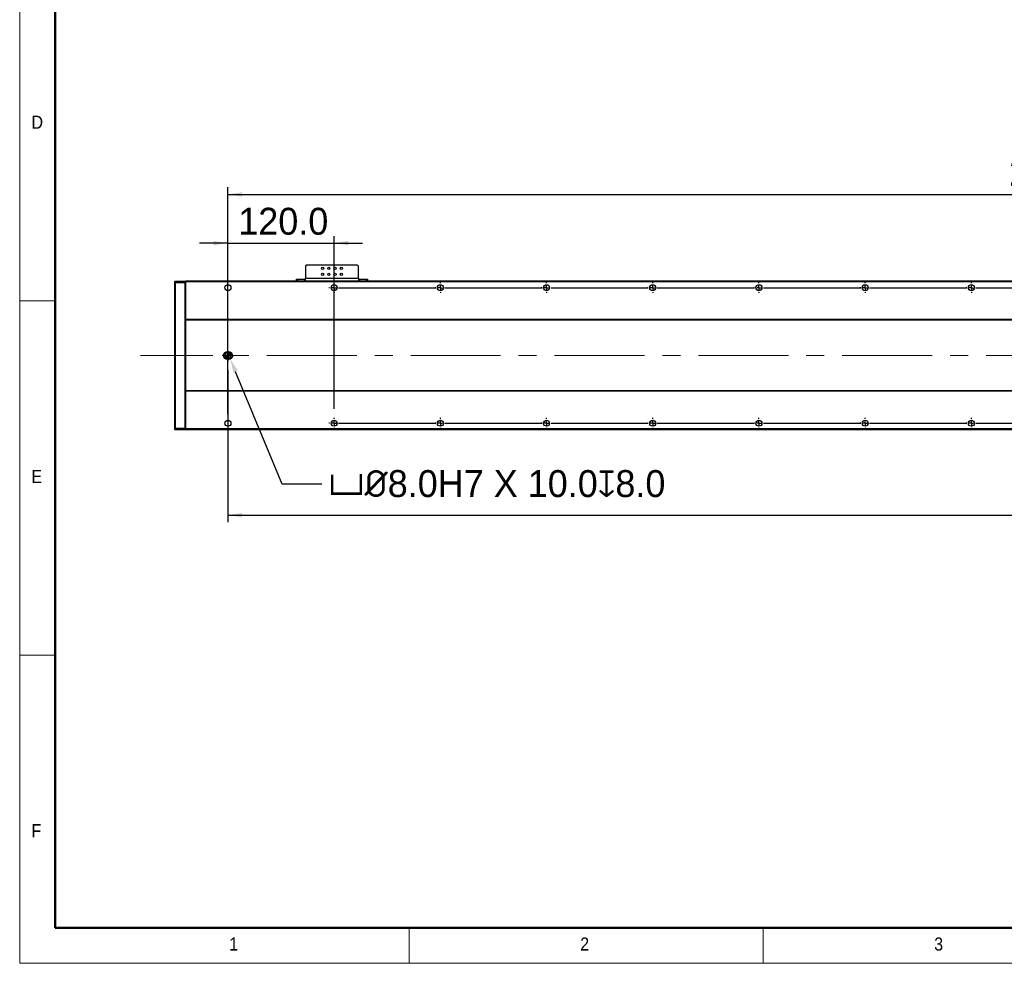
# Model space of a CAD drawing. Header units: millimetres. Extents: x 40 to 3320, y 40 to 2336.
# Tile 1 of 8: x 40 to 1153, y 40 to 1105. Entities that reach past the tile are written whole.
import ezdxf

# ---------------------------------------------------------------- set-up
doc = ezdxf.new("R2010")
doc.units = ezdxf.units.MM
doc.header["$LTSCALE"] = 8
doc.header["$PDSIZE"] = -1
doc.linetypes.add('CENTERX2', pattern=[20.32, 12.7, -2.54, 2.54, -2.54])
doc.layers.add('DIMNS', color=7, linetype='Continuous')
doc.styles.add('SLDTEXTSTYLE0', font='Gothic.ttf', dxfattribs={"width": 0.913})
doc.styles.add('SLDTEXTSTYLE7', font='txt')
doc.dimstyles.new('SLDDIMSTYLE0', dxfattribs={"dimtxt": 30.4, "dimasz": 16, "dimexe": 0, "dimexo": 0.0625, "dimgap": 7.6, "dimtad": 2, "dimdec": 1, "dimrnd": 1e-09, "dimzin": 4, "dimdsep": 46, "dimtxsty": 'SLDTEXTSTYLE7', "dimsah": 1, "dimcen": 0.09, "dimadec": 0, "dimazin": 1, "dimtfac": 1, "dimtdec": 1, "dimtmove": 0, "dimatfit": 0, "dimfxl": 0, "dimfrac": 2, "dimtolj": 1, "dimtzin": 12, "dimarcsym": 0})
doc.dimstyles.new('SLDDIMSTYLE3', dxfattribs={"dimtxt": 30.4, "dimasz": 16, "dimexe": 0, "dimexo": 0.0625, "dimgap": 7.6, "dimtad": 2, "dimdec": 1, "dimrnd": 1e-09, "dimzin": 4, "dimdsep": 46, "dimtxsty": 'SLDTEXTSTYLE7', "dimsah": 1, "dimcen": 0.09, "dimadec": 0, "dimazin": 1, "dimtfac": 1, "dimtdec": 1, "dimtofl": 0, "dimtmove": 0, "dimatfit": 3, "dimfxl": 0, "dimfrac": 2, "dimtolj": 1, "dimtzin": 12, "dimarcsym": 0})
doc.dimstyles.new('SLDDIMSTYLE7', dxfattribs={"dimtxt": 30.4, "dimasz": 16, "dimexe": 0, "dimexo": 0.0625, "dimgap": 7.6, "dimtad": 0, "dimtih": 1, "dimtoh": 1, "dimdec": 1, "dimrnd": 1e-09, "dimzin": 4, "dimdsep": 46, "dimtxsty": 'SLDTEXTSTYLE7', "dimsah": 1, "dimcen": 0, "dimadec": 0, "dimazin": 1, "dimtfac": 1, "dimtdec": 1, "dimtofl": 0, "dimtmove": 0, "dimatfit": 3, "dimfxl": 0, "dimfrac": 2, "dimtolj": 1, "dimtzin": 12, "dimarcsym": 0})

# ---------------------------------------------------------------- blocks, each defined once
blk = doc.blocks.new('_D_20')
at = {"layer": 'DIMNS'}
for p, q in [((2435.3, 716.2), (2435.3, 538.1)), ((275.3, 709.7), (275.3, 538.1)), ((275.3, 546.1), (2435.3, 546.1))]:
    blk.add_line(p, q, dxfattribs=at)
for points in [[(275.3, 546.1), (291.3, 543.7), (291.3, 548.5)], [(2435.3, 546.1), (2419.3, 548.5), (2419.3, 543.7)]]:
    blk.add_solid(points, dxfattribs=at)
at = {"layer": 'DIMNS', "insert": (1277.5, 585.9), "char_height": 30.4, "attachment_point": 1, "style": 'SLDTEXTSTYLE7'}
blk.add_mtext('2160.0', dxfattribs=at)
blk = doc.blocks.new('_D_22')
at = {"layer": 'DIMNS'}
for p, q in [((275.3, 660), (275.3, 916.2)), ((2435.3, 660), (2435.3, 916.2)), ((275.3, 908.2), (2435.3, 908.2))]:
    blk.add_line(p, q, dxfattribs=at)
for points in [[(275.3, 908.2), (291.3, 905.8), (291.3, 910.6)], [(2435.3, 908.2), (2419.3, 910.6), (2419.3, 905.8)]]:
    blk.add_solid(points, dxfattribs=at)
at = {"layer": 'DIMNS', "char_height": 30.4, "attachment_point": 1, "style": 'SLDTEXTSTYLE7'}
for s, insert in [('2160.0', (1157.9, 948)), ('=18×120.0(PITCH)', (1276.7, 948))]:
    blk.add_mtext(s, dxfattribs=dict(at, insert=insert))
blk = doc.blocks.new('_D_24')
at = {"layer": 'DIMNS'}
for p, q in [((275.3, 660), (275.3, 861.2)), ((395.3, 666), (395.3, 861.2)), ((275.3, 853.2), (243.3, 853.2)), ((275.3, 853.2), (395.3, 853.2)), ((395.3, 853.2), (427.3, 853.2))]:
    blk.add_line(p, q, dxfattribs=at)
for points in [[(275.3, 853.2), (259.3, 855.6), (259.3, 850.8)], [(395.3, 853.2), (411.3, 850.8), (411.3, 855.6)]]:
    blk.add_solid(points, dxfattribs=at)
at = {"layer": 'DIMNS', "insert": (287, 893.1), "char_height": 30.4, "attachment_point": 1, "style": 'SLDTEXTSTYLE7'}
blk.add_mtext('120.0', dxfattribs=at)
blk = doc.blocks.new('_D_25')
at = {"layer": 'Defpoints', "color": 0}
for p in [(276.3, 726.4), (277.9, 722.7)]:
    blk.add_point(p, dxfattribs=at)
at = {"layer": 'DIMNS', "color": 0, "lineweight": -2}
for p, q in [((336.7, 581.1), (284, 707.9)), ((381.4, 581.1), (336.7, 581.1))]:
    blk.add_line(p, q, dxfattribs=at)
at = {"layer": 'DIMNS', "color": 0}
blk.add_solid([(286.5, 708.9), (281.5, 706.9), (277.9, 722.7)], dxfattribs=at)
at = {"layer": 'DIMNS', "color": 0, "insert": (389, 596.9), "char_height": 30.4, "attachment_point": 1, "style": 'SLDTEXTSTYLE7'}
blk.add_mtext('\\A1;{\\fGDT|b0|i0|c134|p2;v\\fISOCPEUR|b0|i0|c134|p34;%%C}8.0H7 X 10.0{\\fGDT|b0|i0|c134|p2;x}8.0', dxfattribs=at)
blk = doc.blocks.new('SW_CENTERMARKSYMBOL_0')
at = {"layer": 'DIMNS', "color": 0}
for p, q in [((-5.08, 0), (-6.54, 0)), ((0, 0), (-2.54, 0)), ((0, 5.08), (0, 6.54)), ((0, 0), (0, 2.54)), ((0, 0), (0, -2.54)), ((0, 0), (2.54, 0)), ((5.08, 0), (6.54, 0)), ((0, -5.08), (0, -6.54))]:
    blk.add_line(p, q, dxfattribs=at)
blk = doc.blocks.new('SW_CENTERMARKSYMBOL_1')
at = {"layer": 'DIMNS', "color": 0}
for p, q in [((-5.08, 0), (-5.94, 0)), ((0, 0), (-2.54, 0)), ((0, 5.08), (0, 5.94)), ((0, 0), (0, 2.54)), ((0, 0), (0, -2.54)), ((0, 0), (2.54, 0)), ((5.08, 0), (114.92, 0)), ((114.92, 0), (114.06, 0)), ((120, 0), (117.46, 0)), ((120, 0), (117.46, 0)), ((120, 5.08), (120, 5.94)), ((120, 0), (120, 2.54)), ((120, 0), (120, 2.54)), ((120, 0), (120, -2.54)), ((120, 0), (122.54, 0)), ((120, 0), (120, -2.54)), ((120, 0), (122.54, 0)), ((125.08, 0), (125.94, 0)), ((125.08, 0), (234.92, 0)), ((234.92, 0), (234.06, 0)), ((240, 0), (237.46, 0)), ((240, 0), (237.46, 0)), ((240, 0), (237.46, 0)), ((240, 5.08), (240, 5.94)), ((240, 0), (240, 2.54)), ((240, 0), (240, 2.54)), ((240, 0), (240, 2.54)), ((240, 0), (240, -2.54)), ((240, 0), (242.54, 0)), ((240, 0), (240, -2.54)), ((240, 0), (242.54, 0)), ((240, 0), (240, -2.54)), ((240, 0), (242.54, 0)), ((245.08, 0), (245.94, 0)), ((245.08, 0), (354.92, 0)), ((354.92, 0), (354.06, 0)), ((360, 0), (357.46, 0)), ((360, 0), (357.46, 0)), ((360, 0), (357.46, 0)), ((360, 0), (357.46, 0)), ((360, 5.08), (360, 5.94)), ((360, 0), (360, 2.54)), ((360, 0), (360, 2.54)), ((360, 0), (360, 2.54)), ((360, 0), (360, 2.54)), ((360, 0), (360, -2.54)), ((360, 0), (362.54, 0)), ((360, 0), (360, -2.54)), ((360, 0), (362.54, 0)), ((360, 0), (360, -2.54)), ((360, 0), (362.54, 0)), ((360, 0), (360, -2.54)), ((360, 0), (362.54, 0)), ((365.08, 0), (365.94, 0)), ((365.08, 0), (474.92, 0)), ((474.92, 0), (474.06, 0)), ((480, 0), (477.46, 0)), ((480, 0), (477.46, 0)), ((480, 0), (477.46, 0)), ((480, 0), (477.46, 0)), ((480, 0), (477.46, 0)), ((480, 5.08), (480, 5.94)), ((480, 0), (480, 2.54)), ((480, 0), (480, 2.54)), ((480, 0), (480, 2.54)), ((480, 0), (480, 2.54)), ((480, 0), (480, 2.54)), ((480, 0), (480, -2.54)), ((480, 0), (482.54, 0)), ((480, 0), (480, -2.54)), ((480, 0), (482.54, 0)), ((480, 0), (480, -2.54)), ((480, 0), (482.54, 0)), ((480, 0), (480, -2.54)), ((480, 0), (482.54, 0)), ((480, 0), (480, -2.54)), ((480, 0), (482.54, 0)), ((485.08, 0), (485.94, 0)), ((485.08, 0), (594.92, 0)), ((594.92, 0), (594.06, 0)), ((600, 0), (597.46, 0)), ((600, 0), (597.46, 0)), ((600, 0), (597.46, 0)), ((600, 0), (597.46, 0)), ((600, 0), (597.46, 0)), ((600, 0), (597.46, 0)), ((600, 5.08), (600, 5.94)), ((600, 0), (600, 2.54)), ((600, 0), (600, 2.54)), ((600, 0), (600, 2.54)), ((600, 0), (600, 2.54)), ((600, 0), (600, 2.54)), ((600, 0), (600, 2.54)), ((600, 0), (600, -2.54)), ((600, 0), (602.54, 0)), ((600, 0), (600, -2.54)), ((600, 0), (602.54, 0)), ((600, 0), (600, -2.54)), ((600, 0), (602.54, 0)), ((600, 0), (600, -2.54)), ((600, 0), (602.54, 0)), ((600, 0), (600, -2.54)), ((600, 0), (602.54, 0)), ((600, 0), (600, -2.54)), ((600, 0), (602.54, 0)), ((605.08, 0), (605.94, 0)), ((605.08, 0), (714.92, 0)), ((714.92, 0), (714.06, 0)), ((720, 0), (717.46, 0)), ((720, 0), (717.46, 0)), ((720, 0), (717.46, 0)), ((720, 0), (717.46, 0)), ((720, 0), (717.46, 0)), ((720, 0), (717.46, 0)), ((720, 0), (717.46, 0)), ((720, 5.08), (720, 5.94)), ((720, 0), (720, 2.54)), ((720, 0), (720, 2.54)), ((720, 0), (720, 2.54)), ((720, 0), (720, 2.54)), ((720, 0), (720, 2.54)), ((720, 0), (720, 2.54)), ((720, 0), (720, 2.54)), ((720, 0), (720, -2.54)), ((720, 0), (722.54, 0)), ((720, 0), (720, -2.54)), ((720, 0), (722.54, 0)), ((720, 0), (720, -2.54)), ((720, 0), (722.54, 0)), ((720, 0), (720, -2.54)), ((720, 0), (722.54, 0)), ((720, 0), (720, -2.54)), ((720, 0), (722.54, 0)), ((720, 0), (720, -2.54)), ((720, 0), (722.54, 0)), ((720, 0), (720, -2.54)), ((720, 0), (722.54, 0)), ((725.08, 0), (725.94, 0)), ((725.08, 0), (834.92, 0)), ((0, -5.08), (0, -5.94)), ((120, -5.08), (120, -5.94)), ((240, -5.08), (240, -5.94)), ((360, -5.08), (360, -5.94)), ((480, -5.08), (480, -5.94)), ((600, -5.08), (600, -5.94)), ((720, -5.08), (720, -5.94))]:
    blk.add_line(p, q, dxfattribs=at)
blk = doc.blocks.new('SW_CENTERMARKSYMBOL_2')
at = {"layer": 'DIMNS', "color": 0}
for p, q in [((-5.08, 0), (-5.94, 0)), ((0, 0), (-2.54, 0)), ((0, 5.08), (0, 5.94)), ((0, 0), (0, 2.54)), ((0, 0), (0, -2.54)), ((0, 0), (2.54, 0)), ((5.08, 0), (114.92, 0)), ((114.92, 0), (114.06, 0)), ((120, 0), (117.46, 0)), ((120, 0), (117.46, 0)), ((120, 5.08), (120, 5.94)), ((120, 0), (120, 2.54)), ((120, 0), (120, 2.54)), ((120, 0), (120, -2.54)), ((120, 0), (122.54, 0)), ((120, 0), (120, -2.54)), ((120, 0), (122.54, 0)), ((125.08, 0), (125.94, 0)), ((125.08, 0), (234.92, 0)), ((234.92, 0), (234.06, 0)), ((240, 0), (237.46, 0)), ((240, 0), (237.46, 0)), ((240, 0), (237.46, 0)), ((240, 5.08), (240, 5.94)), ((240, 0), (240, 2.54)), ((240, 0), (240, 2.54)), ((240, 0), (240, 2.54)), ((240, 0), (240, -2.54)), ((240, 0), (242.54, 0)), ((240, 0), (240, -2.54)), ((240, 0), (242.54, 0)), ((240, 0), (240, -2.54)), ((240, 0), (242.54, 0)), ((245.08, 0), (245.94, 0)), ((245.08, 0), (354.92, 0)), ((354.92, 0), (354.06, 0)), ((360, 0), (357.46, 0)), ((360, 0), (357.46, 0)), ((360, 0), (357.46, 0)), ((360, 0), (357.46, 0)), ((360, 5.08), (360, 5.94)), ((360, 0), (360, 2.54)), ((360, 0), (360, 2.54)), ((360, 0), (360, 2.54)), ((360, 0), (360, 2.54)), ((360, 0), (360, -2.54)), ((360, 0), (362.54, 0)), ((360, 0), (360, -2.54)), ((360, 0), (362.54, 0)), ((360, 0), (360, -2.54)), ((360, 0), (362.54, 0)), ((360, 0), (360, -2.54)), ((360, 0), (362.54, 0)), ((365.08, 0), (365.94, 0)), ((365.08, 0), (474.92, 0)), ((474.92, 0), (474.06, 0)), ((480, 0), (477.46, 0)), ((480, 0), (477.46, 0)), ((480, 0), (477.46, 0)), ((480, 0), (477.46, 0)), ((480, 0), (477.46, 0)), ((480, 5.08), (480, 5.94)), ((480, 0), (480, 2.54)), ((480, 0), (480, 2.54)), ((480, 0), (480, 2.54)), ((480, 0), (480, 2.54)), ((480, 0), (480, 2.54)), ((480, 0), (480, -2.54)), ((480, 0), (482.54, 0)), ((480, 0), (480, -2.54)), ((480, 0), (482.54, 0)), ((480, 0), (480, -2.54)), ((480, 0), (482.54, 0)), ((480, 0), (480, -2.54)), ((480, 0), (482.54, 0)), ((480, 0), (480, -2.54)), ((480, 0), (482.54, 0)), ((485.08, 0), (485.94, 0)), ((485.08, 0), (594.92, 0)), ((594.92, 0), (594.06, 0)), ((600, 0), (597.46, 0)), ((600, 0), (597.46, 0)), ((600, 0), (597.46, 0)), ((600, 0), (597.46, 0)), ((600, 0), (597.46, 0)), ((600, 0), (597.46, 0)), ((600, 5.08), (600, 5.94)), ((600, 0), (600, 2.54)), ((600, 0), (600, 2.54)), ((600, 0), (600, 2.54)), ((600, 0), (600, 2.54)), ((600, 0), (600, 2.54)), ((600, 0), (600, 2.54)), ((600, 0), (600, -2.54)), ((600, 0), (602.54, 0)), ((600, 0), (600, -2.54)), ((600, 0), (602.54, 0)), ((600, 0), (600, -2.54)), ((600, 0), (602.54, 0)), ((600, 0), (600, -2.54)), ((600, 0), (602.54, 0)), ((600, 0), (600, -2.54)), ((600, 0), (602.54, 0)), ((600, 0), (600, -2.54)), ((600, 0), (602.54, 0)), ((605.08, 0), (605.94, 0)), ((605.08, 0), (714.92, 0)), ((714.92, 0), (714.06, 0)), ((720, 0), (717.46, 0)), ((720, 0), (717.46, 0)), ((720, 0), (717.46, 0)), ((720, 0), (717.46, 0)), ((720, 0), (717.46, 0)), ((720, 0), (717.46, 0)), ((720, 0), (717.46, 0)), ((720, 5.08), (720, 5.94)), ((720, 0), (720, 2.54)), ((720, 0), (720, 2.54)), ((720, 0), (720, 2.54)), ((720, 0), (720, 2.54)), ((720, 0), (720, 2.54)), ((720, 0), (720, 2.54)), ((720, 0), (720, 2.54)), ((720, 0), (720, -2.54)), ((720, 0), (722.54, 0)), ((720, 0), (720, -2.54)), ((720, 0), (722.54, 0)), ((720, 0), (720, -2.54)), ((720, 0), (722.54, 0)), ((720, 0), (720, -2.54)), ((720, 0), (722.54, 0)), ((720, 0), (720, -2.54)), ((720, 0), (722.54, 0)), ((720, 0), (720, -2.54)), ((720, 0), (722.54, 0)), ((720, 0), (720, -2.54)), ((720, 0), (722.54, 0)), ((725.08, 0), (725.94, 0)), ((725.08, 0), (834.92, 0)), ((0, -5.08), (0, -5.94)), ((120, -5.08), (120, -5.94)), ((240, -5.08), (240, -5.94)), ((360, -5.08), (360, -5.94)), ((480, -5.08), (480, -5.94)), ((600, -5.08), (600, -5.94)), ((720, -5.08), (720, -5.94))]:
    blk.add_line(p, q, dxfattribs=at)
blk = doc.blocks.new('SW_DOWELSYMBOL_2')
at = {"linetype": 'Continuous', "lineweight": 18}
h = blk.add_hatch(color=0, dxfattribs=at)
edge = h.paths.add_edge_path(flags=0)
edge.add_arc((0, 0), 4, 180, 270)
edge.add_line((0, -4), (0, 0))
edge.add_line((0, 0), (-4, 0))
h = blk.add_hatch(color=0, dxfattribs=at)
edge = h.paths.add_edge_path(flags=0)
edge.add_arc((0, 0), 4, 0, 90)
edge.add_line((0, 4), (0, 0))
edge.add_line((0, 0), (4, 0))
at = {"layer": 'DIMNS', "color": 0}
blk.add_circle((0, 0), 4, dxfattribs=at)
blk = doc.blocks.new('SW_DOWELSYMBOL_3')
at = {"linetype": 'Continuous', "lineweight": 18}
h = blk.add_hatch(color=0, dxfattribs=at)
edge = h.paths.add_edge_path(flags=0)
edge.add_arc((0, 0), 4, 180, 270)
edge.add_line((0, -4), (0, 0))
edge.add_line((0, 0), (-4, 0))
h = blk.add_hatch(color=0, dxfattribs=at)
edge = h.paths.add_edge_path(flags=0)
edge.add_arc((0, 0), 4, 0, 90)
edge.add_line((0, 4), (0, 0))
edge.add_line((0, 0), (4, 0))
at = {"layer": 'DIMNS', "color": 0}
blk.add_circle((0, 0), 4, dxfattribs=at)

msp = doc.modelspace()

# ---------------------------------------------------------------- linework, layer by layer
at = {"color": 7, "linetype": 'Continuous', "lineweight": 18}
for p, q in [((40, 2336), (40, 40)), ((80, 2296), (80, 80)), ((40, 788), (80, 788)), ((80, 388), (40, 388)), ((80, 80), (3280, 80)), ((480, 40), (480, 80)), ((880, 80), (880, 40)), ((984, 80), (3280, 80)), ((40, 40), (3320, 40))]:
    msp.add_line(p, q, dxfattribs=at)
at = {"color": 7, "linetype": 'Continuous', "lineweight": 50}
for p, q in [((80, 2296), (80, 80)), ((80, 80), (3280, 80))]:
    msp.add_line(p, q, dxfattribs=at)
at = {"color": 7, "linetype": 'Continuous', "lineweight": 25}
for p, q in [((363.8228233, 828.1520988), (362.8228362, 827.1520968)), ((362.8228362, 827.1520968), (362.8228362, 813.3520941)), ((421.8228514, 828.1520988), (363.8228233, 828.1520988)), ((422.8228386, 827.1520968), (421.8228514, 828.1520988)), ((422.8228386, 813.3520941), (422.8228386, 827.1520968)), ((352.8227861, 810.3520955), (352.8227861, 812.3520996)), ((352.8227861, 812.3520996), (353.8228328, 812.3520996)), ((353.8228328, 812.3520996), (353.8228328, 810.3520955)), ((353.8228328, 812.3520996), (361.8228491, 812.3520996)), ((361.8228491, 812.3520996), (361.8228491, 810.3520955)), ((362.8228362, 812.3520996), (361.8228491, 812.3520996)), ((422.8228386, 813.3520941), (362.8228362, 813.3520941)), ((362.8228362, 810.3520955), (362.8228362, 813.3520941)), ((422.8228386, 813.3520941), (422.8228386, 810.3520955)), ((423.8228257, 812.3520996), (422.8228386, 812.3520996)), ((423.8228257, 812.3520996), (423.8228257, 810.3520955)), ((423.8228257, 812.3520996), (431.8228419, 812.3520996)), ((431.8228419, 810.3520955), (431.8228419, 812.3520996)), ((431.8228419, 812.3520996), (432.822829, 812.3520996)), ((432.822829, 812.3520996), (432.822829, 810.3520955)), ((215.3228576, 810.0520979), (215.6227882, 810.3520955)), ((215.3228576, 808.2278307), (215.3228576, 810.0520979)), ((215.3228576, 808.2278307), (215.6227882, 808.3520989)), ((215.3228576, 644.4763626), (215.3228576, 808.2278307)), ((215.6227882, 810.3520955), (215.6227882, 808.3520989)), ((215.6227882, 810.3520955), (227.0228918, 810.3520955)), ((215.6227882, 808.3520989), (215.6227882, 644.3520944)), ((227.0228918, 808.3520989), (215.6227882, 808.3520989)), ((227.0228918, 808.3520989), (227.0228918, 810.3520955)), ((227.3228224, 810.0520979), (227.0228918, 810.3520955)), ((227.0228918, 644.3520944), (227.0228918, 808.3520989)), ((227.3228224, 808.2278307), (227.0228918, 808.3520989)), ((2483.3228643, 810.3520955), (227.3228224, 810.3520955)), ((227.3228224, 810.3520955), (227.3228224, 809.3520935)), ((2483.3228643, 809.3520935), (227.3228224, 809.3520935)), ((227.3228224, 809.3520935), (227.3228224, 766.8520968)), ((2483.3228643, 766.8520968), (227.3228224, 766.8520968)), ((227.3228224, 766.8520968), (227.3228224, 766.3520957)), ((2483.3228643, 766.3520957), (227.3228224, 766.3520957)), ((227.3228224, 766.3520957), (227.3228224, 686.3520975)), ((276.3228471, 730.3520968), (274.3228729, 730.3520968)), ((274.3228729, 722.3520965), (276.3228471, 722.3520965)), ((2483.3228643, 686.3520975), (227.3228224, 686.3520975)), ((227.3228224, 686.3520975), (227.3228224, 685.8520965)), ((2483.3228643, 685.8520965), (227.3228224, 685.8520965)), ((227.3228224, 685.8520965), (227.3228224, 643.3520998)), ((215.3228576, 642.6520954), (215.3228576, 644.4763626)), ((215.3228576, 644.4763626), (215.6227882, 644.3520944)), ((215.3228576, 642.6520954), (215.6227882, 642.3520978)), ((215.6227882, 644.3520944), (215.6227882, 642.3520978)), ((215.6227882, 644.3520944), (227.0228918, 644.3520944)), ((227.0228918, 642.3520978), (215.6227882, 642.3520978)), ((227.3228224, 644.4763626), (227.0228918, 644.3520944)), ((227.0228918, 642.3520978), (227.0228918, 644.3520944)), ((227.3228224, 642.6520954), (227.0228918, 642.3520978)), ((2483.3228643, 643.3520998), (227.3228224, 643.3520998)), ((227.3228224, 643.3520998), (227.3228224, 642.3520978)), ((2483.3228643, 642.3520978), (227.3228224, 642.3520978))]:
    msp.add_line(p, q, dxfattribs=at)
for centre, radius in [((382.3228433, 824.8520966), 1.25), ((389.3228433, 824.8520966), 1.25), ((396.3228433, 824.8520966), 1.25), ((403.3228433, 824.8520966), 1.25), ((382.3228433, 817.8520966), 1.25), ((389.3228433, 817.8520966), 1.25), ((396.3228433, 817.8520966), 1.25), ((403.3228433, 817.8520966), 1.25), ((275.3228433, 802.8520966), 3.4), ((395.3228433, 802.8520966), 3.4), ((515.3228433, 802.8520966), 3.4), ((635.3228433, 802.8520966), 3.4), ((755.3228433, 802.8520966), 3.4), ((875.3228433, 802.8520966), 3.4), ((995.3228433, 802.8520966), 3.4), ((1115.3228433, 802.8520966), 3.4), ((275.3228433, 649.8520966), 3.4), ((395.3228433, 649.8520966), 3.4), ((515.3228433, 649.8520966), 3.4), ((635.3228433, 649.8520966), 3.4), ((755.3228433, 649.8520966), 3.4), ((875.3228433, 649.8520966), 3.4), ((995.3228433, 649.8520966), 3.4), ((1115.3228433, 649.8520966), 3.4)]:
    msp.add_circle(centre, radius, dxfattribs=at)
for centre, start, end in [((274.3228433, 726.3520966), 90, 270), ((276.3228433, 726.3520966), 270, 90)]:
    msp.add_arc(centre, 4, start, end, dxfattribs=at)
at = {"layer": 'DIMNS', "linetype": 'CENTERX2', "lineweight": 18}
msp.add_line((2534.1228433, 726.3520966), (176.5228433, 726.3520966), dxfattribs=at)

# ---------------------------------------------------------------- block references
at = {"layer": 'DIMNS'}
for name, p in [('SW_CENTERMARKSYMBOL_1', (395.3228433, 802.8520966)), ('SW_CENTERMARKSYMBOL_0', (275.3228433, 726.3520966)), ('SW_DOWELSYMBOL_2', (274.3228433, 726.3520966)), ('SW_DOWELSYMBOL_3', (276.3228433, 726.3520966)), ('SW_CENTERMARKSYMBOL_2', (395.3228433, 649.8520966))]:
    msp.add_blockref(name, p, dxfattribs=at)

# ---------------------------------------------------------------- texts
at = {"color": 7, "linetype": 'Continuous', "lineweight": 0, "char_height": 14.8166667, "attachment_point": 1, "style": 'SLDTEXTSTYLE0'}
for s, insert in [('D', (53.3333333, 997.1704528)), ('E', (53.3333333, 597.1704528)), ('F', (53.3333333, 197.1704528)), ('1', (276.6666667, 69.1704848)), ('2', (673.3333333, 69.1704848)), ('3', (1073.3333333, 69.1704848))]:
    msp.add_mtext(s, dxfattribs=dict(at, insert=insert))

# ---------------------------------------------------------------- dimensions: what is measured, and where the dimension line sits
at = {"layer": 'DIMNS'}
dim = msp.add_linear_dim(base=(2435.3228433, 908.1520966), p1=(275.3228433, 649.8520966), p2=(2435.3228433, 649.8520966), angle=0, text='<>=18×120.0(PITCH)', dimstyle='SLDDIMSTYLE3', dxfattribs=at)
dim.commit()
dim.dimension.update_dxf_attribs({"geometry": '_D_22', "text_midpoint": (1382.6940164, 908.1520966), "dimtype": 160})
dim = msp.add_linear_dim(base=(395.3228433, 853.2444463), p1=(275.3228433, 649.8520966), p2=(395.3228433, 655.7920966), dimstyle='SLDDIMSTYLE0', dxfattribs=at)
dim.commit()
dim.dimension.update_dxf_attribs({"geometry": '_D_24', "text_midpoint": (335.4277119, 853.2444463), "dimtype": 160})
dim = msp.add_linear_dim(base=(2435.3228433, 546.0519936), p1=(275.3228433, 719.8120966), p2=(2435.3228433, 726.3520966), angle=0, dimstyle='SLDDIMSTYLE3', dxfattribs=at)
dim.commit()
dim.dimension.update_dxf_attribs({"geometry": '_D_20', "text_midpoint": (1336.8704922, 546.0519936), "dimtype": 160})
dim = msp.add_radius_dim(center=(276.3228433, 726.3520966), mpoint=(277.8582492, 722.6585172), text='{\\fGDT|b0|i0|c134|p2;v\\fISOCPEUR|b0|i0|c134|p34;%%C}8.0H7 X 10.0{\\fGDT|b0|i0|c134|p2;x}8.0', dimstyle='SLDDIMSTYLE7', override={"dimpost": '<>'}, dxfattribs=at)
dim.commit()
dim.dimension.update_dxf_attribs({"geometry": '_D_25', "text_midpoint": (601.8203905, 581.0726773), "dimtype": 164})

doc.saveas('drawing.dxf')
